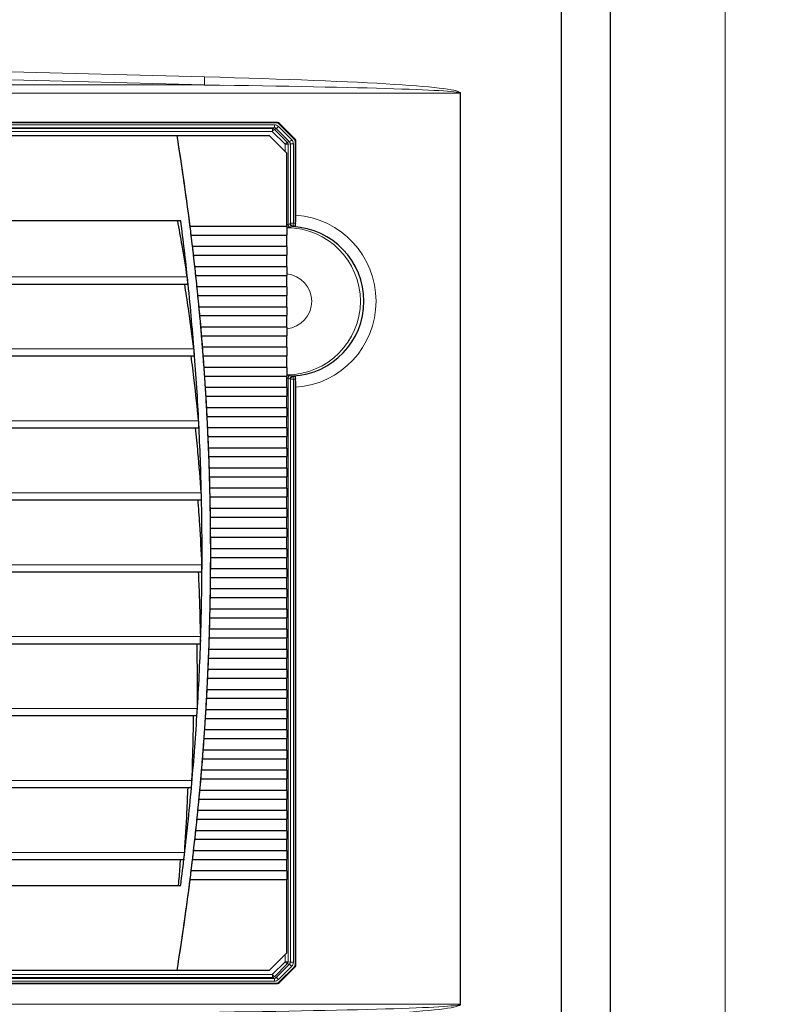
# Model space of a CAD drawing. Header units: millimetres. Extents: x 0 to 4205, y 0 to 2970.
# Tile 71 of 85: x 2277 to 2407, y 2327 to 2499. Entities that reach past the tile are written whole.
import ezdxf

# ---------------------------------------------------------------- set-up
doc = ezdxf.new("R2010")
doc.units = ezdxf.units.MM
doc.header["$LTSCALE"] = 5
doc.styles.add('SLDTEXTSTYLE0', font='TXT', dxfattribs={"width": 0.605})
doc.dimstyles.new('SLDDIMSTYLE0', dxfattribs={"dimtxt": 12.841593, "dimasz": 16.5, "dimexe": 0, "dimexo": 0.0625, "dimgap": 3.210398, "dimtad": 1, "dimdec": 0, "dimrnd": 1e-09, "dimzin": 12, "dimdsep": 46, "dimtxsty": 'SLDTEXTSTYLE0', "dimsah": 1, "dimcen": 0.09, "dimadec": 0, "dimazin": 3, "dimtfac": 1, "dimtdec": 1, "dimtofl": 0, "dimtmove": 0, "dimatfit": 3, "dimfxl": 1, "dimfrac": 2, "dimtolj": 1, "dimtzin": 12, "dimarcsym": 0})

# ---------------------------------------------------------------- blocks, each defined once
blk = doc.blocks.new('_D_7')
at = {"color": 7, "linetype": 'Continuous', "lineweight": 0}
for p, q in [((2163.82, 2742.16), (2159.41, 2742.16)), ((2159.41, 2742.16), (2159.41, 2722.44)), ((2198.12, 2742.16), (2202.53, 2742.16)), ((2202.53, 2742.16), (2202.53, 2722.44)), ((1950.03, 2550.64), (1950.03, 2724.5)), ((2399.56, 1699.78), (2399.56, 2724.5)), ((2159.41, 2722.44), (2163.82, 2722.44)), ((2202.53, 2722.44), (2198.12, 2722.44)), ((1950.03, 2719.5), (2399.56, 2719.5))]:
    blk.add_line(p, q, dxfattribs=at)
at = {"color": 7, "linetype": 'Continuous', "lineweight": 18}
for points in [[(1950.03, 2719.5), (1966.53, 2717), (1966.53, 2722)], [(2399.56, 2719.5), (2383.06, 2722), (2383.06, 2717)]]:
    blk.add_solid(points, dxfattribs=at)
at = {"color": 7, "linetype": 'Continuous', "lineweight": 18, "char_height": 13.229, "attachment_point": 1, "style": 'SLDTEXTSTYLE0'}
for s, insert in [('450', (2166.27, 2762.15)), ('17,7', (2163.82, 2739.49))]:
    blk.add_mtext(s, dxfattribs=dict(at, insert=insert))
blk = doc.blocks.new('_D_9')
at = {"color": 7, "linetype": 'Continuous', "lineweight": 0}
for p, q in [((2398.56, 2642.17), (2484.56, 2642.17)), ((2479.56, 1599.78), (2479.56, 2642.17)), ((2456.9, 2132.88), (2456.9, 2137.29)), ((2456.9, 2137.29), (2476.62, 2137.29)), ((2476.62, 2137.29), (2476.62, 2132.88)), ((2456.9, 2113.29), (2456.9, 2108.88)), ((2476.62, 2108.88), (2476.62, 2113.29)), ((2456.9, 2108.88), (2476.62, 2108.88)), ((2399.56, 1599.78), (2484.56, 1599.78))]:
    blk.add_line(p, q, dxfattribs=at)
at = {"color": 7, "linetype": 'Continuous', "lineweight": 18}
for points in [[(2479.56, 2642.17), (2477.06, 2625.67), (2482.06, 2625.67)], [(2479.56, 1599.78), (2482.06, 1616.28), (2477.06, 1616.28)]]:
    blk.add_solid(points, dxfattribs=at)
at = {"color": 7, "linetype": 'Continuous', "lineweight": 18, "char_height": 13.229, "attachment_point": 1, "rotation": 90, "style": 'SLDTEXTSTYLE0'}
for s, insert in [('1042', (2436.91, 2103.49)), ('41', (2459.57, 2113.29))]:
    blk.add_mtext(s, dxfattribs=dict(at, insert=insert))

msp = doc.modelspace()

# ---------------------------------------------------------------- linework, layer by layer
at = {"color": 7, "linetype": 'Continuous', "lineweight": 25}
for p, q in [((2371.06, 2586.69), (2371.06, 2151.67)), ((2379.56, 2586.69), (2379.56, 2151.67)), ((2321.63, 2480.67), (2180.32, 2480.67)), ((2321.73, 2480.71), (2180.35, 2480.71)), ((2324.7, 2477.81), (2321.99, 2480.52)), ((2322.08, 2480.56), (2324.79, 2477.85)), ((2304.27, 2478.42), (2267.82, 2478.42)), ((2304.28, 2478.42), (2304.27, 2478.42)), ((2320.36, 2478.42), (2304.28, 2478.42)), ((2323.36, 2475.42), (2320.36, 2478.42)), ((2324.84, 2463.21), (2324.84, 2477.46)), ((2324.94, 2464.62), (2324.94, 2477.5)), ((2323.36, 2462.67), (2323.36, 2475.42)), ((2304.91, 2463.67), (2197.05, 2463.67)), ((2323.36, 2462.67), (2306.56, 2462.67)), ((2306.74, 2461.17), (2323.36, 2461.17)), ((2323.36, 2459.17), (2323.36, 2461.17)), ((2323.36, 2459.17), (2306.99, 2459.17)), ((2307.16, 2457.67), (2323.36, 2457.67)), ((2323.36, 2455.67), (2323.36, 2457.67)), ((2323.36, 2455.67), (2307.39, 2455.67)), ((2307.55, 2454.17), (2323.36, 2454.17)), ((2323.36, 2452.17), (2323.36, 2454.17)), ((2195.77, 2452.66), (2306.16, 2452.66)), ((2323.36, 2452.17), (2307.76, 2452.17)), ((2307.91, 2450.67), (2323.36, 2450.67)), ((2323.36, 2448.67), (2323.36, 2450.67)), ((2323.36, 2448.67), (2308.11, 2448.67)), ((2308.25, 2447.17), (2323.36, 2447.17)), ((2323.36, 2445.17), (2323.36, 2447.17)), ((2323.36, 2445.17), (2308.43, 2445.17)), ((2308.55, 2443.67), (2323.36, 2443.67)), ((2323.36, 2441.67), (2323.36, 2443.67)), ((2194.64, 2440.16), (2307.28, 2440.16)), ((2323.36, 2441.67), (2308.72, 2441.67)), ((2308.83, 2440.17), (2323.36, 2440.17)), ((2323.36, 2438.17), (2323.36, 2440.17)), ((2323.36, 2438.17), (2308.98, 2438.17)), ((2309.08, 2436.67), (2323.36, 2436.67)), ((2323.36, 2434.67), (2323.36, 2436.67)), ((2324.84, 2334.38), (2324.84, 2436.13)), ((2323.36, 2434.67), (2309.22, 2434.67)), ((2309.31, 2433.17), (2323.36, 2433.17)), ((2323.36, 2431.17), (2323.36, 2433.17)), ((2324.94, 2334.35), (2324.94, 2434.72)), ((2323.36, 2431.17), (2309.43, 2431.17)), ((2309.51, 2429.67), (2323.36, 2429.67)), ((2323.36, 2427.67), (2323.36, 2429.67)), ((2193.86, 2427.66), (2308.06, 2427.66)), ((2323.36, 2427.67), (2309.61, 2427.67)), ((2309.68, 2426.17), (2323.36, 2426.17)), ((2323.36, 2424.17), (2323.36, 2426.17)), ((2323.36, 2424.17), (2309.76, 2424.17)), ((2309.82, 2422.67), (2323.36, 2422.67)), ((2323.36, 2420.67), (2323.36, 2422.67)), ((2323.36, 2420.67), (2309.89, 2420.67)), ((2309.94, 2419.17), (2323.36, 2419.17)), ((2323.36, 2417.17), (2323.36, 2419.17)), ((2323.36, 2417.17), (2309.99, 2417.17)), ((2193.43, 2415.16), (2308.49, 2415.16)), ((2310.03, 2415.67), (2323.36, 2415.67)), ((2323.36, 2413.67), (2323.36, 2415.67)), ((2323.36, 2413.67), (2310.06, 2413.67)), ((2310.09, 2412.17), (2323.36, 2412.17)), ((2323.36, 2410.17), (2323.36, 2412.17)), ((2323.36, 2410.17), (2310.11, 2410.17)), ((2310.12, 2408.67), (2323.36, 2408.67)), ((2323.36, 2406.67), (2323.36, 2408.67)), ((2323.36, 2406.67), (2310.13, 2406.67)), ((2310.13, 2405.17), (2323.36, 2405.17)), ((2323.36, 2403.17), (2323.36, 2405.17)), ((2193.35, 2402.66), (2308.58, 2402.66)), ((2323.36, 2403.17), (2310.12, 2403.17)), ((2310.11, 2401.67), (2323.36, 2401.67)), ((2323.36, 2399.67), (2323.36, 2401.67)), ((2323.36, 2399.67), (2310.09, 2399.67)), ((2310.06, 2398.17), (2323.36, 2398.17)), ((2323.36, 2396.17), (2323.36, 2398.17)), ((2323.36, 2396.17), (2310.03, 2396.17)), ((2309.99, 2394.67), (2323.36, 2394.67)), ((2323.36, 2392.67), (2323.36, 2394.67)), ((2323.36, 2392.67), (2309.94, 2392.67)), ((2309.89, 2391.17), (2323.36, 2391.17)), ((2323.36, 2389.17), (2323.36, 2391.17)), ((2193.61, 2390.16), (2308.35, 2390.16)), ((2323.36, 2389.17), (2309.82, 2389.17)), ((2309.76, 2387.67), (2323.36, 2387.67)), ((2323.36, 2385.67), (2323.36, 2387.67)), ((2323.36, 2385.67), (2309.68, 2385.67)), ((2309.61, 2384.17), (2323.36, 2384.17)), ((2323.36, 2382.17), (2323.36, 2384.17)), ((2323.36, 2382.17), (2309.51, 2382.17)), ((2309.43, 2380.67), (2323.36, 2380.67)), ((2323.36, 2378.67), (2323.36, 2380.67)), ((2323.36, 2378.67), (2309.31, 2378.67)), ((2194.22, 2377.66), (2307.77, 2377.66)), ((2309.22, 2377.17), (2323.36, 2377.17)), ((2323.36, 2375.17), (2323.36, 2377.17)), ((2323.36, 2375.17), (2309.08, 2375.17)), ((2308.98, 2373.67), (2323.36, 2373.67)), ((2323.36, 2371.67), (2323.36, 2373.67)), ((2323.36, 2371.67), (2308.83, 2371.67)), ((2308.72, 2370.17), (2323.36, 2370.17)), ((2323.36, 2368.17), (2323.36, 2370.17)), ((2323.36, 2368.17), (2308.55, 2368.17)), ((2308.43, 2366.67), (2323.36, 2366.67)), ((2323.36, 2364.67), (2323.36, 2366.67)), ((2195.18, 2365.16), (2306.84, 2365.16)), ((2308.11, 2363.17), (2323.36, 2363.17)), ((2323.36, 2364.67), (2308.25, 2364.67)), ((2323.36, 2361.17), (2323.36, 2363.17)), ((2307.76, 2359.67), (2323.36, 2359.67)), ((2323.36, 2361.17), (2307.91, 2361.17)), ((2323.36, 2357.67), (2323.36, 2359.67)), ((2307.39, 2356.17), (2323.36, 2356.17)), ((2323.36, 2357.67), (2307.55, 2357.67)), ((2323.36, 2354.17), (2323.36, 2356.17)), ((2323.36, 2354.17), (2307.16, 2354.17)), ((2196.49, 2352.66), (2305.57, 2352.66)), ((2306.99, 2352.67), (2323.36, 2352.67)), ((2323.36, 2350.67), (2323.36, 2352.67)), ((2323.36, 2350.67), (2306.74, 2350.67)), ((2197.05, 2348.17), (2304.91, 2348.17)), ((2306.56, 2349.17), (2323.36, 2349.17)), ((2323.36, 2336.42), (2323.36, 2349.17)), ((2320.36, 2333.42), (2323.36, 2336.42)), ((2321.99, 2331.32), (2324.7, 2334.03)), ((2324.79, 2333.99), (2322.09, 2331.28)), ((2197.7, 2333.42), (2304.27, 2333.42)), ((2304.28, 2333.42), (2304.27, 2333.42)), ((2304.28, 2333.42), (2320.36, 2333.42)), ((2180.32, 2331.17), (2321.64, 2331.17)), ((2180.35, 2331.14), (2321.73, 2331.14))]:
    msp.add_line(p, q, dxfattribs=at)
at = {"color": 8, "linetype": 'Continuous', "lineweight": 18}
for p, q in [((2155.38, 2492.71), (2309.05, 2488.67)), ((2309.04, 2487.26), (2155.37, 2491.3)), ((2151.38, 2487.26), (2309.04, 2487.26)), ((2353.53, 2485.84), (2150.19, 2485.84)), ((2353.53, 2327.5), (2353.53, 2485.84)), ((2353.53, 2485.84), (2353.58, 2485.84)), ((2353.58, 2485.84), (2353.58, 2327.5)), ((2180.53, 2479.69), (2320.87, 2479.69)), ((2321.18, 2479.83), (2180.72, 2479.83)), ((2180.75, 2480.33), (2321.21, 2480.33)), ((2320.87, 2479.69), (2321.18, 2479.83)), ((2321.53, 2479.68), (2321.23, 2479.54)), ((2321.23, 2479.54), (2323.44, 2477.32)), ((2323.83, 2477.38), (2321.53, 2479.68)), ((2321.63, 2480.67), (2321.73, 2480.71)), ((2321.91, 2480.04), (2324.21, 2477.74)), ((2322.08, 2480.56), (2321.99, 2480.52)), ((2320.84, 2479.19), (2180.51, 2479.19)), ((2323.06, 2476.97), (2320.84, 2479.19)), ((2324.7, 2477.81), (2324.79, 2477.85)), ((2323.06, 2475.72), (2323.06, 2476.97)), ((2323.06, 2476.97), (2323.58, 2476.97)), ((2323.44, 2477.32), (2323.83, 2477.38)), ((2323.97, 2477.03), (2323.58, 2476.97)), ((2323.58, 2476.97), (2323.58, 2463.03)), ((2324.5, 2477.03), (2323.97, 2477.03)), ((2323.97, 2463.23), (2323.97, 2477.03)), ((2324.5, 2477.03), (2324.5, 2463.23)), ((2324.94, 2477.5), (2324.84, 2477.46)), ((2323.35, 2462.44), (2323.4, 2462.44)), ((2323.4, 2462.44), (2323.35, 2462.37)), ((2323.4, 2462.44), (2323.52, 2462.51)), ((2323.58, 2463.03), (2323.93, 2463.15)), ((2323.93, 2463.15), (2323.97, 2463.23)), ((2323.97, 2463.23), (2324.5, 2463.23)), ((2324.46, 2462.76), (2324.4, 2462.65)), ((2195.9, 2453.89), (2306.05, 2453.89)), ((2194.73, 2441.39), (2307.21, 2441.39)), ((2323.4, 2436.9), (2323.35, 2436.97)), ((2323.4, 2436.9), (2323.35, 2436.9)), ((2323.4, 2436.9), (2323.52, 2436.83)), ((2324.4, 2436.69), (2324.46, 2436.58)), ((2323.58, 2436.31), (2323.58, 2334.87)), ((2323.93, 2436.19), (2323.58, 2436.31)), ((2323.97, 2436.11), (2323.93, 2436.19)), ((2324.5, 2436.11), (2323.97, 2436.11)), ((2323.97, 2334.81), (2323.97, 2436.11)), ((2324.5, 2436.11), (2324.5, 2334.81)), ((2193.92, 2428.89), (2308.03, 2428.89)), ((2193.46, 2416.39), (2308.49, 2416.39)), ((2193.34, 2403.89), (2308.61, 2403.89)), ((2193.57, 2391.39), (2308.38, 2391.39)), ((2194.15, 2378.89), (2307.8, 2378.89)), ((2195.07, 2366.39), (2306.87, 2366.39)), ((2196.35, 2353.89), (2305.6, 2353.89)), ((2323.06, 2334.87), (2323.06, 2336.12)), ((2320.84, 2332.65), (2323.06, 2334.87)), ((2323.44, 2334.52), (2321.23, 2332.3)), ((2321.53, 2332.16), (2323.83, 2334.46)), ((2324.21, 2334.11), (2321.91, 2331.81)), ((2323.58, 2334.87), (2323.06, 2334.87)), ((2323.83, 2334.46), (2323.44, 2334.52)), ((2323.58, 2334.87), (2323.97, 2334.81)), ((2324.5, 2334.81), (2323.97, 2334.81)), ((2324.79, 2333.99), (2324.7, 2334.03)), ((2324.84, 2334.38), (2324.94, 2334.35)), ((2180.51, 2332.65), (2320.84, 2332.65)), ((2321.23, 2332.3), (2321.53, 2332.16)), ((2320.87, 2332.15), (2180.53, 2332.15)), ((2180.72, 2332.01), (2321.18, 2332.01)), ((2321.21, 2331.51), (2180.75, 2331.51)), ((2321.18, 2332.01), (2320.87, 2332.15)), ((2321.73, 2331.14), (2321.64, 2331.17)), ((2321.99, 2331.32), (2322.09, 2331.28)), ((2150.19, 2327.5), (2353.53, 2327.5)), ((2353.53, 2327.5), (2353.58, 2327.5))]:
    msp.add_line(p, q, dxfattribs=at)
at = {"color": 8, "linetype": 'Continuous', "lineweight": 18, "flags": 128}
for points in [[(2324.4, 2462.65), (2324.31, 2462.61), (2324.06, 2462.53)], [(2324.06, 2436.81), (2324.16, 2436.78), (2324.4, 2436.69)]]:
    msp.add_lwpolyline(points, dxfattribs=at)
at = {"color": 8, "linetype": 'Continuous', "lineweight": 18}
for centre, radius, start, end in [((2352.01, 2487.45), 42.97, 178.381, 180.2635), ((2323.08, 2479.31), 2.24, 170.2173, 183.0349), ((2323.5, 2476.7), 3.64, 128.6525, 136.8626), ((2320.87, 2479.19), 0.499, 44.9827, 89.9417), ((2318.97, 2480.21), 2.24, 350.2173, 3.0349), ((2319.26, 2482.52), 3.64, 308.6525, 316.8626), ((2321.55, 2480.22), 3.64, 308.6525, 316.8626), ((2325.71, 2474.48), 3.64, 128.6525, 136.8626), ((2323.08, 2476.97), 0.502, 0.0668, 44.8576), ((2323.88, 2449.67), 14.99, 274.0442, 85.9558), ((2323.6, 2462.75), 0.255, 194.2199, 249.9451), ((2323.38, 2449.67), 12.77, 270.0815, 89.9185), ((2324.08, 2463.03), 0.501, 180.1078, 267.5704), ((2324.43, 2463.15), 0.501, 180.1073, 267.0591), ((2324.47, 2463.26), 0.503, 183.6732, 268.033), ((2320.64, 2463.35), 3.86, 351.2516, 358.2796), ((2323.82, 2449.72), 13.06, 85.6665, 87.219), ((2323.84, 2449.72), 13.53, 85.7679, 87.219), ((2322.92, 2449.67), 4.78, 275.1588, 84.8412), ((2323.6, 2436.59), 0.255, 110.0549, 165.7801), ((2324.08, 2436.31), 0.501, 92.4296, 179.8922), ((2324.43, 2436.19), 0.501, 92.9409, 179.8927), ((2324.47, 2436.08), 0.503, 91.967, 176.3268), ((2323.82, 2449.62), 13.06, 272.781, 274.3335), ((2320.64, 2435.99), 3.86, 1.7204, 8.7484), ((2323.84, 2449.62), 13.53, 272.781, 274.2321), ((2325.71, 2337.36), 3.64, 223.1374, 231.3475), ((2323.08, 2334.87), 0.502, 315.1424, 359.9332), ((2321.55, 2331.62), 3.64, 43.1374, 51.3475), ((2323.08, 2332.53), 2.24, 176.9651, 189.7827), ((2323.5, 2335.14), 3.64, 223.1374, 231.3475), ((2320.87, 2332.65), 0.499, 270.0583, 315.0173), ((2318.97, 2331.63), 2.24, 356.9651, 9.7827), ((2319.26, 2329.32), 3.64, 43.1374, 51.3475)]:
    msp.add_arc(centre, radius, start, end, dxfattribs=at)
at = {"color": 7, "linetype": 'Continuous', "lineweight": 25}
for centre, radius, start, end in [((1857.83, 2405.93), 452.29, 7.1116, 9.2234), ((1857.84, 2405.93), 452.29, 7.2072, 9.2234), ((1857.82, 2405.92), 450.81, 6.0462, 7.3597), ((2346.01, 2461.92), 22.66, 178.1077, 181.8923), ((2323.77, 2449.67), 12.99, 272.8096, 87.1904), ((1857.81, 2405.92), 452.31, 6.6651, 7.1116), ((1857.82, 2405.92), 452.31, 6.7605, 7.0161), ((2346.01, 2458.42), 22.66, 178.1077, 181.8923), ((1857.81, 2405.92), 452.31, 6.2189, 6.6651), ((1857.82, 2405.92), 452.31, 6.3143, 6.5696), ((2346.01, 2454.92), 22.66, 178.1077, 181.8923), ((1857.8, 2405.92), 452.32, 5.7731, 6.2189), ((1857.81, 2405.92), 452.32, 5.8684, 6.1235), ((1857.8, 2405.92), 450.82, 4.4508, 6.0462), ((2346.01, 2451.42), 22.66, 178.1077, 181.8923), ((1857.8, 2405.92), 452.32, 5.3277, 5.7731), ((1857.81, 2405.92), 452.32, 5.4229, 5.6778), ((2346.01, 2447.92), 22.66, 178.1077, 181.8923), ((1857.8, 2405.92), 452.32, 4.8825, 5.3277), ((1857.81, 2405.92), 452.32, 4.9777, 5.2325), ((2346.01, 2444.42), 22.66, 178.1077, 181.8923), ((1857.79, 2405.92), 452.33, 4.4377, 4.8825), ((1857.8, 2405.92), 452.33, 4.5328, 4.7874), ((1857.79, 2405.92), 450.83, 2.8589, 4.4508), ((1857.79, 2405.92), 452.33, 3.9932, 4.4377), ((1857.8, 2405.92), 452.33, 4.0882, 4.3427), ((2346.01, 2440.92), 22.66, 178.1077, 181.8923), ((1857.79, 2405.92), 452.33, 3.5489, 3.9932), ((1857.8, 2405.92), 452.33, 3.6439, 3.8982), ((2346.01, 2437.42), 22.66, 178.1077, 181.8923), ((1857.78, 2405.92), 452.34, 3.1048, 3.5489), ((1857.8, 2405.92), 452.34, 3.1997, 3.4539), ((2346.01, 2433.92), 22.66, 178.1077, 181.8923), ((1857.78, 2405.92), 452.34, 2.6609, 3.1048), ((2346.01, 2430.42), 22.66, 178.1077, 181.8923), ((1857.78, 2405.92), 450.84, 1.2693, 2.8589), ((1857.79, 2405.92), 452.34, 2.7558, 3.0099), ((1857.78, 2405.92), 452.34, 2.2172, 2.6609), ((2346.01, 2426.92), 22.66, 178.1077, 181.8923), ((1857.79, 2405.92), 452.34, 2.312, 2.566), ((1857.78, 2405.92), 452.34, 1.7736, 2.2172), ((2346.01, 2423.42), 22.66, 178.1077, 181.8923), ((1857.79, 2405.92), 452.34, 1.8684, 2.1223), ((1857.78, 2405.92), 452.34, 1.3301, 1.7736), ((2346.01, 2419.92), 22.66, 178.1077, 181.8923), ((1857.79, 2405.92), 452.34, 1.4249, 1.6788), ((1857.78, 2405.92), 452.34, 0.8867, 1.3301), ((2346.01, 2416.42), 22.66, 178.1077, 181.8923), ((1857.78, 2405.92), 450.84, 359.6806, 1.2693), ((1857.79, 2405.92), 452.34, 0.9815, 1.2353), ((1857.78, 2405.92), 452.34, 0.4433, 0.8867), ((2346.01, 2412.92), 22.66, 178.1077, 181.8923), ((1857.79, 2405.92), 452.34, 0.5381, 0.7919), ((1857.78, 2405.92), 452.34, 360, 0.4433), ((2346.01, 2409.42), 22.66, 178.1077, 181.8923), ((1857.79, 2405.92), 452.34, 0.0948, 0.3485), ((1857.78, 2405.92), 452.34, 359.5567, 0), ((2346.01, 2405.92), 22.66, 178.1077, 181.8923), ((1857.79, 2405.92), 452.34, 359.6515, 359.9052), ((1857.78, 2405.92), 450.84, 358.0916, 359.6806), ((1857.78, 2405.92), 452.34, 359.1133, 359.5567), ((2346.01, 2402.42), 22.66, 178.1077, 181.8923), ((1857.79, 2405.92), 452.34, 359.2081, 359.4619), ((1857.78, 2405.92), 452.34, 358.6699, 359.1133), ((2346.01, 2398.92), 22.66, 178.1077, 181.8923), ((1857.79, 2405.92), 452.34, 358.7647, 359.0185), ((2346.01, 2395.42), 22.66, 178.1077, 181.8923), ((1857.78, 2405.92), 452.34, 358.2264, 358.6699), ((1857.79, 2405.92), 452.34, 358.3212, 358.5751), ((2346.01, 2391.92), 22.66, 178.1077, 181.8923), ((1857.79, 2405.92), 450.84, 356.5012, 358.0916), ((1857.78, 2405.92), 452.34, 357.7828, 358.2264), ((1857.79, 2405.92), 452.34, 357.8777, 358.1316), ((2346.01, 2388.42), 22.66, 178.1077, 181.8923), ((1857.78, 2405.92), 452.34, 357.3391, 357.7828), ((1857.79, 2405.92), 452.34, 357.434, 357.688), ((2346.01, 2384.92), 22.66, 178.1077, 181.8923), ((1857.78, 2405.92), 452.34, 356.8952, 357.3391), ((1857.79, 2405.92), 452.34, 356.9901, 357.2442), ((2346.01, 2381.42), 22.66, 178.1077, 181.8923), ((1857.78, 2405.92), 452.34, 356.4511, 356.8952), ((1857.8, 2405.92), 452.34, 356.5461, 356.8003), ((1857.79, 2405.92), 450.83, 354.9081, 356.5012), ((2346.01, 2377.92), 22.66, 178.1077, 181.8923), ((1857.79, 2405.92), 452.33, 356.0068, 356.4511), ((1857.8, 2405.92), 452.33, 356.1018, 356.3561), ((2346.01, 2374.42), 22.66, 178.1077, 181.8923), ((1857.79, 2405.92), 452.33, 355.5623, 356.0068), ((1857.8, 2405.92), 452.33, 355.6573, 355.9118), ((2346.01, 2370.92), 22.66, 178.1077, 181.8923), ((1857.79, 2405.92), 452.33, 355.1175, 355.5623), ((1857.8, 2405.92), 452.33, 355.2126, 355.4672), ((2346.01, 2367.42), 22.66, 178.1077, 181.8923), ((1857.8, 2405.92), 452.32, 354.6723, 355.1175), ((1857.81, 2405.92), 452.32, 354.7675, 355.0223), ((1857.81, 2405.92), 450.81, 353.3109, 354.9081), ((1857.8, 2405.92), 452.32, 354.2269, 354.6723), ((1857.81, 2405.92), 452.32, 354.3222, 354.5771), ((2346.01, 2363.92), 22.66, 178.1077, 181.8923), ((1857.8, 2405.92), 452.32, 353.7811, 354.2269), ((1857.81, 2405.92), 452.32, 353.8765, 354.1316), ((2346.01, 2360.42), 22.66, 178.1077, 181.8923), ((1857.81, 2405.92), 452.31, 353.3349, 353.7811), ((1857.82, 2405.92), 452.31, 353.4304, 353.6857), ((2346.01, 2356.92), 22.66, 178.1077, 181.8923), ((1857.82, 2405.92), 450.8, 352.6403, 353.3109), ((1857.81, 2405.92), 452.31, 352.8884, 353.3349), ((2346.01, 2353.42), 22.66, 178.1077, 181.8923), ((1857.82, 2405.92), 452.31, 352.9839, 353.2395), ((1857.83, 2405.92), 452.29, 350.7766, 352.8884), ((2346.01, 2349.92), 22.66, 178.1077, 181.8923), ((1857.84, 2405.92), 452.29, 350.7766, 352.7928)]:
    msp.add_arc(centre, radius, start, end, dxfattribs=at)
at = {"color": 8, "linetype": 'Continuous', "lineweight": 18}
for centre, major_axis, ratio, start_param, end_param in [((2200.87, 2485.84), (152.71, 0), 0.026193, 0, 0.783528), ((2200.94, 2485.84), (152.59, 0), 0.013107, 0, 0.783528), ((2321.18, 2479.33), (0.234, 0.443), 0.995595, 5.982415, 6.767309), ((2321.21, 2479.33), (0.105, 0.995), 0.997578, 5.602888, 6.387781), ((2323.5, 2477.03), (0.177, 0.984), 0.998548, 4.890073, 5.674966), ((2323.47, 2477.03), (0.448, 0.225), 0.997026, 5.816832, 6.601726), ((2323.09, 2462.54), (1, 0.002), 0.034855, 4.979233, 5.155128), ((2323.09, 2436.8), (1, -0.002), 0.034855, 1.128057, 1.303952), ((2323.47, 2334.81), (0.448, -0.225), 0.997026, 5.964645, 6.749538), ((2323.5, 2334.81), (-0.177, 0.984), 0.998548, 3.749812, 4.534705), ((2321.18, 2332.51), (-0.234, 0.443), 0.995595, 2.657469, 3.442363), ((2321.21, 2332.51), (-0.105, 0.995), 0.997578, 3.036997, 3.82189), ((2200.94, 2327.5), (152.59, 0), 0.013107, 5.499658, 6.283185), ((2200.87, 2327.5), (152.71, 0), 0.026193, 5.499658, 6.283185)]:
    msp.add_ellipse(centre, major_axis=major_axis, ratio=ratio, start_param=start_param, end_param=end_param, dxfattribs=at)
at = {"color": 7, "linetype": 'Continuous', "lineweight": 25}
for centre, major_axis, start_param, end_param in [((2321.63, 2480.17), (0.143, 0.48), 5.787423, 6.571603), ((2321.73, 2480.21), (0.143, 0.48), 5.787423, 6.571603), ((2324.34, 2477.46), (0.143, 0.48), 5.002025, 5.787423), ((2324.44, 2477.5), (0.143, 0.48), 5.002025, 5.787423), ((2324.34, 2334.38), (-0.143, 0.48), 3.638573, 4.422753), ((2324.44, 2334.35), (-0.143, 0.48), 3.638573, 4.422753), ((2321.64, 2331.67), (-0.143, 0.48), 2.853174, 3.638573), ((2321.73, 2331.64), (-0.143, 0.48), 2.853174, 3.638573)]:
    msp.add_ellipse(centre, major_axis=major_axis, ratio=0.997773, start_param=start_param, end_param=end_param, dxfattribs=at)
for points, knots in [([(2324.81, 2462.74), (2324.82, 2462.78), (2324.85, 2462.92), (2324.89, 2463.3), (2324.93, 2463.9), (2324.93, 2464.37), (2324.94, 2464.62)], [0, 0, 0, 0, 0.149616, 0.422835, 0.696035, 1, 1, 1, 1]), ([(2306.05, 2453.89), (2305.76, 2455.72), (2305.23, 2458.98), (2304.65, 2462.24), (2304.4, 2463.67)], [0, 0, 0, 0, 0.560131, 1, 1, 1, 1]), ([(2306.64, 2461.92), (2306.62, 2462.05), (2306.59, 2462.31), (2306.57, 2462.55), (2306.56, 2462.67)], [0, 0, 0, 0, 0.499507, 1, 1, 1, 1]), ([(2324.84, 2463.21), (2324.84, 2463.15), (2324.84, 2463.04), (2324.83, 2462.89), (2324.82, 2462.79), (2324.81, 2462.75), (2324.81, 2462.74)], [0, 0, 0, 0, 0.274357, 0.548739, 0.822473, 1, 1, 1, 1]), ([(2306.74, 2461.17), (2306.73, 2461.29), (2306.69, 2461.53), (2306.66, 2461.79), (2306.64, 2461.92)], [0, 0, 0, 0, 0.5005406, 1, 1, 1, 1]), ([(2307.06, 2458.42), (2307.05, 2458.55), (2307.02, 2458.81), (2307, 2459.05), (2306.99, 2459.17)], [0, 0, 0, 0, 0.499512, 1, 1, 1, 1]), ([(2307.16, 2457.67), (2307.14, 2457.79), (2307.11, 2458.03), (2307.08, 2458.29), (2307.06, 2458.42)], [0, 0, 0, 0, 0.500543, 1, 1, 1, 1]), ([(2307.46, 2454.92), (2307.44, 2455.05), (2307.42, 2455.31), (2307.4, 2455.55), (2307.39, 2455.67)], [0, 0, 0, 0, 0.499517, 1, 1, 1, 1]), ([(2306.11, 2453.41), (2306.11, 2453.46), (2306.1, 2453.56), (2306.08, 2453.73), (2306.06, 2453.83), (2306.05, 2453.89)], [0, 0, 0, 0, 0.314199, 0.58581, 1, 1, 1, 1]), ([(2307.55, 2454.17), (2307.53, 2454.29), (2307.5, 2454.53), (2307.47, 2454.79), (2307.46, 2454.92)], [0, 0, 0, 0, 0.500545, 1, 1, 1, 1]), ([(2307.21, 2441.39), (2306.9, 2443.73), (2306.4, 2447.48), (2305.82, 2451.24), (2305.6, 2452.66)], [0, 0, 0, 0, 0.622077, 1, 1, 1, 1]), ([(2306.15, 2452.66), (2306.15, 2452.66), (2306.15, 2452.65), (2306.16, 2452.7), (2306.16, 2452.8), (2306.15, 2452.96), (2306.14, 2453.17), (2306.12, 2453.32), (2306.11, 2453.41)], [0, 0, 0, 0, 0.035923, 0.22238, 0.409369, 0.611253, 0.775991, 1, 1, 1, 1]), ([(2307.82, 2451.42), (2307.81, 2451.55), (2307.79, 2451.81), (2307.77, 2452.05), (2307.76, 2452.17)], [0, 0, 0, 0, 0.499521, 1, 1, 1, 1]), ([(2307.91, 2450.67), (2307.9, 2450.79), (2307.87, 2451.03), (2307.84, 2451.29), (2307.82, 2451.42)], [0, 0, 0, 0, 0.500547, 1, 1, 1, 1]), ([(2308.16, 2447.92), (2308.15, 2448.05), (2308.13, 2448.31), (2308.11, 2448.55), (2308.11, 2448.67)], [0, 0, 0, 0, 0.499525, 1, 1, 1, 1]), ([(2308.25, 2447.17), (2308.23, 2447.29), (2308.2, 2447.53), (2308.18, 2447.79), (2308.16, 2447.92)], [0, 0, 0, 0, 0.500548, 1, 1, 1, 1]), ([(2308.48, 2444.42), (2308.47, 2444.55), (2308.45, 2444.81), (2308.43, 2445.05), (2308.43, 2445.17)], [0, 0, 0, 0, 0.499529, 1, 1, 1, 1]), ([(2308.55, 2443.67), (2308.54, 2443.79), (2308.51, 2444.03), (2308.49, 2444.29), (2308.48, 2444.42)], [0, 0, 0, 0, 0.500549, 1, 1, 1, 1]), ([(2308.03, 2428.89), (2307.78, 2431.23), (2307.38, 2434.98), (2306.91, 2438.74), (2306.73, 2440.16)], [0, 0, 0, 0, 0.6220242, 1, 1, 1, 1]), ([(2307.26, 2440.91), (2307.26, 2440.96), (2307.25, 2441.06), (2307.23, 2441.23), (2307.22, 2441.33), (2307.21, 2441.39)], [0, 0, 0, 0, 0.315356, 0.587355, 1, 1, 1, 1]), ([(2307.27, 2440.16), (2307.27, 2440.16), (2307.28, 2440.15), (2307.29, 2440.19), (2307.29, 2440.28), (2307.29, 2440.43), (2307.28, 2440.64), (2307.27, 2440.81), (2307.26, 2440.91)], [0, 0, 0, 0, 0.035508, 0.222222, 0.375587, 0.556375, 0.764537, 1, 1, 1, 1]), ([(2308.76, 2440.92), (2308.75, 2441.05), (2308.73, 2441.31), (2308.72, 2441.55), (2308.72, 2441.67)], [0, 0, 0, 0, 0.499532, 1, 1, 1, 1]), ([(2308.83, 2440.17), (2308.82, 2440.29), (2308.79, 2440.53), (2308.77, 2440.79), (2308.76, 2440.92)], [0, 0, 0, 0, 0.5005503, 1, 1, 1, 1]), ([(2309.02, 2437.42), (2309.01, 2437.55), (2308.99, 2437.81), (2308.98, 2438.05), (2308.98, 2438.17)], [0, 0, 0, 0, 0.499535, 1, 1, 1, 1]), ([(2309.08, 2436.67), (2309.07, 2436.79), (2309.05, 2437.03), (2309.03, 2437.29), (2309.02, 2437.42)], [0, 0, 0, 0, 0.500551, 1, 1, 1, 1]), ([(2324.94, 2434.72), (2324.94, 2434.94), (2324.93, 2435.39), (2324.9, 2436.01), (2324.85, 2436.41), (2324.82, 2436.56), (2324.81, 2436.6)], [0, 0, 0, 0, 0.274392, 0.548807, 0.850385, 1, 1, 1, 1]), ([(2324.81, 2436.6), (2324.81, 2436.58), (2324.82, 2436.53), (2324.83, 2436.4), (2324.84, 2436.26), (2324.84, 2436.17), (2324.84, 2436.13)], [0, 0, 0, 0, 0.272845, 0.54568, 0.818839, 1, 1, 1, 1]), ([(2309.25, 2433.92), (2309.24, 2434.05), (2309.23, 2434.31), (2309.22, 2434.55), (2309.22, 2434.67)], [0, 0, 0, 0, 0.499538, 1, 1, 1, 1]), ([(2309.31, 2433.17), (2309.3, 2433.29), (2309.28, 2433.53), (2309.26, 2433.79), (2309.25, 2433.92)], [0, 0, 0, 0, 0.5005517, 1, 1, 1, 1]), ([(2309.45, 2430.42), (2309.45, 2430.55), (2309.43, 2430.81), (2309.43, 2431.05), (2309.43, 2431.17)], [0, 0, 0, 0, 0.49954, 1, 1, 1, 1]), ([(2309.51, 2429.67), (2309.5, 2429.79), (2309.48, 2430.03), (2309.46, 2430.29), (2309.45, 2430.42)], [0, 0, 0, 0, 0.500552, 1, 1, 1, 1]), ([(2308.06, 2428.41), (2308.06, 2428.46), (2308.05, 2428.57), (2308.04, 2428.73), (2308.03, 2428.83), (2308.03, 2428.89)], [0, 0, 0, 0, 0.318045, 0.590941, 1, 1, 1, 1]), ([(2308.05, 2427.66), (2308.05, 2427.66), (2308.06, 2427.65), (2308.07, 2427.69), (2308.07, 2427.78), (2308.07, 2427.93), (2308.07, 2428.14), (2308.06, 2428.31), (2308.06, 2428.41)], [0, 0, 0, 0, 0.035031, 0.222086, 0.376857, 0.558144, 0.765886, 1, 1, 1, 1]), ([(2308.49, 2416.39), (2308.31, 2418.73), (2308.01, 2422.48), (2307.64, 2426.24), (2307.5, 2427.66)], [0, 0, 0, 0, 0.621972, 1, 1, 1, 1]), ([(2309.63, 2426.92), (2309.63, 2427.05), (2309.61, 2427.31), (2309.61, 2427.55), (2309.61, 2427.67)], [0, 0, 0, 0, 0.4995422, 1, 1, 1, 1]), ([(2309.68, 2426.17), (2309.67, 2426.29), (2309.65, 2426.53), (2309.64, 2426.79), (2309.63, 2426.92)], [0, 0, 0, 0, 0.500553, 1, 1, 1, 1]), ([(2309.82, 2422.67), (2309.81, 2422.79), (2309.8, 2423.03), (2309.79, 2423.29), (2309.78, 2423.42)], [0, 0, 0, 0, 0.500553, 1, 1, 1, 1]), ([(2309.94, 2419.17), (2309.93, 2419.29), (2309.92, 2419.53), (2309.91, 2419.79), (2309.9, 2419.92)], [0, 0, 0, 0, 0.500553, 1, 1, 1, 1]), ([(2310.03, 2415.67), (2310.02, 2415.79), (2310.01, 2416.03), (2310, 2416.29), (2310, 2416.42)], [0, 0, 0, 0, 0.500553, 1, 1, 1, 1]), ([(2308.61, 2403.89), (2308.49, 2406.23), (2308.3, 2409.98), (2308.03, 2413.74), (2307.93, 2415.16)], [0, 0, 0, 0, 0.621919, 1, 1, 1, 1]), ([(2308.48, 2415.16), (2308.48, 2415.16), (2308.49, 2415.15), (2308.5, 2415.19), (2308.51, 2415.28), (2308.51, 2415.43), (2308.51, 2415.65), (2308.51, 2415.82), (2308.51, 2415.91)], [0, 0, 0, 0, 0.033914, 0.221998, 0.381187, 0.563959, 0.770253, 1, 1, 1, 1]), ([(2308.38, 2391.39), (2308.32, 2393.72), (2308.24, 2397.48), (2308.08, 2401.24), (2308.02, 2402.66)], [0, 0, 0, 0, 0.621867, 1, 1, 1, 1]), ([(2308.56, 2402.66), (2308.57, 2402.66), (2308.58, 2402.66), (2308.59, 2402.74), (2308.6, 2402.9), (2308.61, 2403.13), (2308.61, 2403.31), (2308.61, 2403.41)], [0, 0, 0, 0, 0.122927, 0.323712, 0.536833, 0.762269, 1, 1, 1, 1]), ([(2310, 2395.42), (2310, 2395.55), (2310.01, 2395.81), (2310.02, 2396.05), (2310.03, 2396.17)], [0, 0, 0, 0, 0.4995458, 1, 1, 1, 1]), ([(2309.9, 2391.92), (2309.91, 2392.05), (2309.92, 2392.31), (2309.93, 2392.55), (2309.94, 2392.67)], [0, 0, 0, 0, 0.499545, 1, 1, 1, 1]), ([(2308.3, 2390.16), (2308.3, 2390.16), (2308.31, 2390.15), (2308.32, 2390.19), (2308.33, 2390.28), (2308.35, 2390.42), (2308.36, 2390.63), (2308.37, 2390.81), (2308.37, 2390.91)], [0, 0, 0, 0, 0.036784, 0.222072, 0.367659, 0.545922, 0.756748, 1, 1, 1, 1]), ([(2307.8, 2378.89), (2307.81, 2381.22), (2307.83, 2384.98), (2307.77, 2388.74), (2307.75, 2390.16)], [0, 0, 0, 0, 0.621814, 1, 1, 1, 1]), ([(2309.78, 2388.42), (2309.79, 2388.55), (2309.8, 2388.81), (2309.81, 2389.05), (2309.82, 2389.17)], [0, 0, 0, 0, 0.499543, 1, 1, 1, 1]), ([(2309.63, 2384.92), (2309.64, 2385.05), (2309.65, 2385.31), (2309.67, 2385.55), (2309.68, 2385.67)], [0, 0, 0, 0, 0.499541, 1, 1, 1, 1]), ([(2309.61, 2384.17), (2309.61, 2384.29), (2309.61, 2384.53), (2309.63, 2384.79), (2309.63, 2384.92)], [0, 0, 0, 0, 0.500554, 1, 1, 1, 1]), ([(2309.45, 2381.42), (2309.46, 2381.55), (2309.48, 2381.81), (2309.5, 2382.05), (2309.51, 2382.17)], [0, 0, 0, 0, 0.499539, 1, 1, 1, 1]), ([(2309.43, 2380.67), (2309.43, 2380.79), (2309.43, 2381.03), (2309.45, 2381.29), (2309.45, 2381.42)], [0, 0, 0, 0, 0.500554, 1, 1, 1, 1]), ([(2307.69, 2377.66), (2307.69, 2377.66), (2307.69, 2377.65), (2307.71, 2377.69), (2307.72, 2377.78), (2307.74, 2377.92), (2307.76, 2378.14), (2307.78, 2378.31), (2307.78, 2378.41)], [0, 0, 0, 0, 0.036461, 0.222159, 0.370229, 0.549287, 0.759248, 1, 1, 1, 1]), ([(2307.78, 2378.41), (2307.79, 2378.51), (2307.8, 2378.68), (2307.8, 2378.83), (2307.8, 2378.89)], [0, 0, 0, 0, 0.572809, 1, 1, 1, 1]), ([(2309.25, 2377.92), (2309.26, 2378.05), (2309.28, 2378.31), (2309.3, 2378.55), (2309.31, 2378.67)], [0, 0, 0, 0, 0.4995364, 1, 1, 1, 1]), ([(2306.87, 2366.39), (2306.95, 2368.72), (2307.08, 2372.48), (2307.12, 2376.24), (2307.14, 2377.66)], [0, 0, 0, 0, 0.6217615, 1, 1, 1, 1]), ([(2309.22, 2377.17), (2309.22, 2377.29), (2309.23, 2377.53), (2309.24, 2377.79), (2309.25, 2377.92)], [0, 0, 0, 0, 0.500554, 1, 1, 1, 1]), ([(2309.02, 2374.42), (2309.03, 2374.55), (2309.05, 2374.81), (2309.07, 2375.05), (2309.08, 2375.17)], [0, 0, 0, 0, 0.499534, 1, 1, 1, 1]), ([(2308.98, 2373.67), (2308.98, 2373.79), (2308.99, 2374.03), (2309.01, 2374.29), (2309.02, 2374.42)], [0, 0, 0, 0, 0.500554, 1, 1, 1, 1]), ([(2308.76, 2370.92), (2308.77, 2371.05), (2308.79, 2371.31), (2308.82, 2371.55), (2308.83, 2371.67)], [0, 0, 0, 0, 0.49953, 1, 1, 1, 1]), ([(2308.72, 2370.17), (2308.72, 2370.29), (2308.73, 2370.53), (2308.75, 2370.79), (2308.76, 2370.92)], [0, 0, 0, 0, 0.500553, 1, 1, 1, 1]), ([(2308.48, 2367.42), (2308.49, 2367.55), (2308.51, 2367.81), (2308.54, 2368.05), (2308.55, 2368.17)], [0, 0, 0, 0, 0.4995267, 1, 1, 1, 1]), ([(2308.43, 2366.67), (2308.43, 2366.79), (2308.45, 2367.03), (2308.47, 2367.29), (2308.48, 2367.42)], [0, 0, 0, 0, 0.5005525, 1, 1, 1, 1]), ([(2305.6, 2353.89), (2305.74, 2356.22), (2305.97, 2359.98), (2306.12, 2363.74), (2306.18, 2365.16)], [0, 0, 0, 0, 0.621708, 1, 1, 1, 1]), ([(2306.73, 2365.16), (2306.73, 2365.16), (2306.74, 2365.15), (2306.75, 2365.19), (2306.77, 2365.28), (2306.79, 2365.42), (2306.82, 2365.64), (2306.83, 2365.81), (2306.84, 2365.91)], [0, 0, 0, 0, 0.0365206, 0.2223102, 0.3711713, 0.5504505, 0.7600905, 1, 1, 1, 1]), ([(2306.84, 2365.91), (2306.85, 2365.96), (2306.86, 2366.06), (2306.87, 2366.23), (2306.87, 2366.33), (2306.87, 2366.39)], [0, 0, 0, 0, 0.307017, 0.57624, 1, 1, 1, 1]), ([(2308.11, 2363.17), (2308.11, 2363.29), (2308.13, 2363.53), (2308.15, 2363.79), (2308.16, 2363.92)], [0, 0, 0, 0, 0.500552, 1, 1, 1, 1]), ([(2308.16, 2363.92), (2308.18, 2364.05), (2308.2, 2364.31), (2308.23, 2364.55), (2308.25, 2364.67)], [0, 0, 0, 0, 0.4995228, 1, 1, 1, 1]), ([(2307.76, 2359.67), (2307.77, 2359.79), (2307.79, 2360.03), (2307.81, 2360.29), (2307.82, 2360.42)], [0, 0, 0, 0, 0.50055, 1, 1, 1, 1]), ([(2307.82, 2360.42), (2307.84, 2360.55), (2307.87, 2360.81), (2307.9, 2361.05), (2307.91, 2361.17)], [0, 0, 0, 0, 0.499519, 1, 1, 1, 1]), ([(2307.39, 2356.17), (2307.4, 2356.29), (2307.42, 2356.53), (2307.44, 2356.79), (2307.46, 2356.92)], [0, 0, 0, 0, 0.500549, 1, 1, 1, 1]), ([(2307.46, 2356.92), (2307.47, 2357.05), (2307.5, 2357.31), (2307.53, 2357.55), (2307.55, 2357.67)], [0, 0, 0, 0, 0.499514, 1, 1, 1, 1]), ([(2305.42, 2352.66), (2305.42, 2352.66), (2305.42, 2352.65), (2305.44, 2352.7), (2305.46, 2352.8), (2305.49, 2352.96), (2305.52, 2353.17), (2305.54, 2353.32), (2305.55, 2353.41)], [0, 0, 0, 0, 0.036751, 0.222485, 0.408764, 0.611315, 0.772419, 1, 1, 1, 1]), ([(2305.55, 2353.41), (2305.56, 2353.46), (2305.57, 2353.56), (2305.59, 2353.73), (2305.59, 2353.83), (2305.6, 2353.89)], [0, 0, 0, 0, 0.307971, 0.577508, 1, 1, 1, 1]), ([(2306.99, 2352.67), (2307, 2352.79), (2307.02, 2353.03), (2307.05, 2353.29), (2307.06, 2353.42)], [0, 0, 0, 0, 0.500547, 1, 1, 1, 1]), ([(2307.06, 2353.42), (2307.08, 2353.55), (2307.11, 2353.81), (2307.14, 2354.05), (2307.16, 2354.17)], [0, 0, 0, 0, 0.499509, 1, 1, 1, 1]), ([(2304.55, 2348.17), (2304.63, 2349.24), (2304.75, 2350.73), (2304.85, 2352.23), (2304.87, 2352.66)], [0, 0, 0, 0, 0.715306, 1, 1, 1, 1]), ([(2306.56, 2349.17), (2306.57, 2349.29), (2306.59, 2349.53), (2306.62, 2349.79), (2306.64, 2349.92)], [0, 0, 0, 0, 0.500545, 1, 1, 1, 1]), ([(2306.64, 2349.92), (2306.66, 2350.05), (2306.69, 2350.31), (2306.73, 2350.55), (2306.74, 2350.67)], [0, 0, 0, 0, 0.499504, 1, 1, 1, 1])]:
    msp.add_open_spline(points, degree=3, knots=knots, dxfattribs=at)
at = {"color": 8, "linetype": 'Continuous', "lineweight": 18}
for points, knots in [([(2323.36, 2463.01), (2323.39, 2463.01), (2323.47, 2463.01), (2323.55, 2463.02), (2323.57, 2463.02), (2323.58, 2463.03)], [0, 0, 0, 0, 0.2457312, 0.6227336, 1, 1, 1, 1]), ([(2324.06, 2462.53), (2324.04, 2462.52), (2324, 2462.52), (2323.81, 2462.51), (2323.61, 2462.51), (2323.52, 2462.51)], [0, 0, 0, 0, 0.330189, 0.657642, 1, 1, 1, 1]), ([(2323.52, 2436.83), (2323.61, 2436.83), (2323.8, 2436.83), (2324, 2436.82), (2324.04, 2436.82), (2324.06, 2436.81)], [0, 0, 0, 0, 0.323226, 0.650523, 1, 1, 1, 1]), ([(2323.58, 2436.31), (2323.57, 2436.32), (2323.55, 2436.32), (2323.46, 2436.33), (2323.38, 2436.33), (2323.36, 2436.33)], [0, 0, 0, 0, 0.398924, 0.775588, 1, 1, 1, 1])]:
    msp.add_open_spline(points, degree=3, knots=knots, dxfattribs=at)
at = {"color": 7, "linetype": 'Continuous', "lineweight": 25}
for points in [[(2309.78, 2423.42), (2309.78, 2423.55), (2309.77, 2423.81), (2309.76, 2424.05), (2309.76, 2424.17)], [(2309.9, 2419.92), (2309.9, 2420.05), (2309.89, 2420.31), (2309.89, 2420.55), (2309.89, 2420.67)], [(2308.51, 2415.91), (2308.51, 2416), (2308.5, 2416.17), (2308.49, 2416.32), (2308.49, 2416.39)], [(2310, 2416.42), (2309.99, 2416.55), (2309.99, 2416.81), (2309.99, 2417.05), (2309.99, 2417.17)], [(2310.06, 2412.92), (2310.06, 2413.05), (2310.06, 2413.31), (2310.06, 2413.55), (2310.06, 2413.67)], [(2310.09, 2412.17), (2310.08, 2412.29), (2310.07, 2412.53), (2310.07, 2412.79), (2310.06, 2412.92)], [(2310.11, 2409.42), (2310.1, 2409.55), (2310.1, 2409.81), (2310.11, 2410.05), (2310.11, 2410.17)], [(2310.12, 2408.67), (2310.12, 2408.79), (2310.11, 2409.03), (2310.11, 2409.29), (2310.11, 2409.42)], [(2310.12, 2405.92), (2310.12, 2406.05), (2310.12, 2406.31), (2310.13, 2406.55), (2310.13, 2406.67)], [(2310.13, 2405.17), (2310.13, 2405.29), (2310.12, 2405.53), (2310.12, 2405.79), (2310.12, 2405.92)], [(2308.61, 2403.41), (2308.61, 2403.5), (2308.61, 2403.67), (2308.61, 2403.82), (2308.61, 2403.89)], [(2310.11, 2401.67), (2310.11, 2401.79), (2310.1, 2402.03), (2310.1, 2402.29), (2310.11, 2402.42)], [(2310.11, 2402.42), (2310.11, 2402.55), (2310.11, 2402.81), (2310.12, 2403.05), (2310.12, 2403.17)], [(2310.06, 2398.92), (2310.07, 2399.05), (2310.07, 2399.31), (2310.08, 2399.55), (2310.09, 2399.67)], [(2310.06, 2398.17), (2310.06, 2398.29), (2310.06, 2398.53), (2310.06, 2398.79), (2310.06, 2398.92)], [(2309.99, 2394.67), (2309.99, 2394.79), (2309.99, 2395.03), (2309.99, 2395.29), (2310, 2395.42)], [(2308.37, 2390.91), (2308.37, 2391), (2308.38, 2391.17), (2308.38, 2391.32), (2308.38, 2391.39)], [(2309.89, 2391.17), (2309.89, 2391.29), (2309.89, 2391.53), (2309.9, 2391.79), (2309.9, 2391.92)], [(2309.76, 2387.67), (2309.76, 2387.79), (2309.77, 2388.03), (2309.78, 2388.29), (2309.78, 2388.42)]]:
    msp.add_open_spline(points, degree=3, dxfattribs=at)

# ---------------------------------------------------------------- dimensions: what is measured, and where the dimension line sits
at = {"color": 7, "linetype": 'Continuous', "lineweight": 18}
dim = msp.add_linear_dim(base=(2399.56, 2719.5), p1=(1950.03, 2550.64), p2=(2399.56, 1699.78), dimstyle='SLDDIMSTYLE0', dxfattribs=at)
dim.commit()
dim.dimension.update_dxf_attribs({"geometry": '_D_7', "text_midpoint": (2180.97, 2719.5), "dimtype": 160})
dim = msp.add_linear_dim(base=(2479.56, 2642.17), p1=(2399.56, 1599.78), p2=(2398.56, 2642.17), angle=90, dimstyle='SLDDIMSTYLE0', dxfattribs=at)
dim.commit()
dim.dimension.update_dxf_attribs({"geometry": '_D_9', "text_midpoint": (2479.56, 2123.08), "dimtype": 160})

doc.saveas('drawing.dxf')
